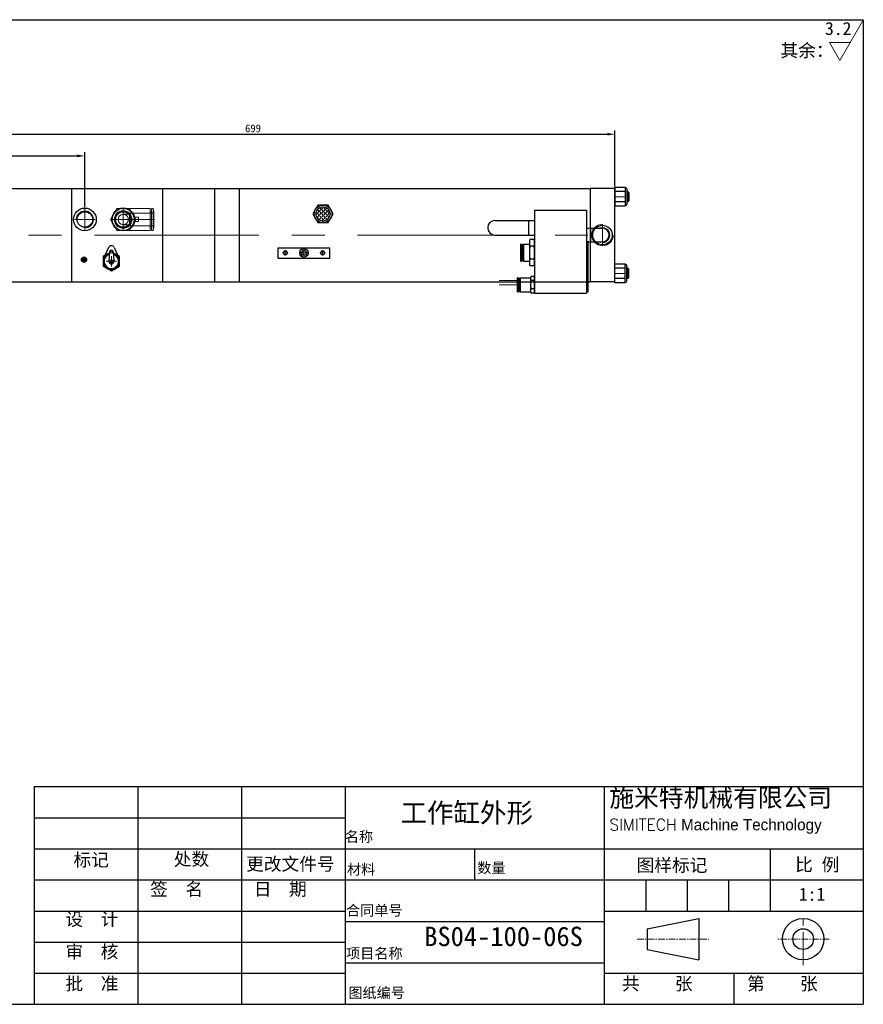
# Model space of a CAD drawing. Header units: millimetres. Extents: x 2766 to 5822, y 7746 to 8707.
# Tile 4 of 4: x 5008 to 5822, y 7757 to 8707. Entities that reach past the tile are written whole.
import ezdxf

# ---------------------------------------------------------------- set-up
doc = ezdxf.new("R2010")
doc.units = ezdxf.units.MM
doc.header["$MEASUREMENT"] = 0
doc.linetypes.add('CENTER', pattern=[50.8, 31.75, -6.35, 6.35, -6.35])
doc.layers.get('Defpoints').update_dxf_attribs({"lineweight": 25})
for name, color, linetype, lineweight in [('图层1', 7, 'Continuous', 25), ('图层2', 3, 'CENTER', 13), ('图层3', 2, 'Continuous', 13), ('图层4', 1, 'Continuous', 30), ('图层7', 4, 'Continuous', 13)]:
    doc.layers.add(name, color=color, linetype=linetype, lineweight=lineweight)
doc.dimstyles.new('ISO-25', dxfattribs={"dimscale": 2, "dimtxt": 2.5, "dimasz": 2.5, "dimexe": 1.25, "dimexo": 0.625, "dimtad": 1, "dimtxsty": 'Standard', "dimcen": 2.5, "dimadec": 0, "dimazin": 0, "dimtfac": 1, "dimtmove": 0, "dimatfit": 3, "dimfxl": 1, "dimarcsym": 0})

# ---------------------------------------------------------------- blocks, each defined once
blk = doc.blocks.new('*D3472')
at = {"layer": 'Defpoints', "color": 0}
for p in [(5582.54, 8596.21), (4884.04, 8546.21), (5582.54, 8543.96)]:
    blk.add_point(p, dxfattribs=at)
at = {"layer": '图层3', "color": 0, "lineweight": -2}
for p, q in [((4884.04, 8548.08), (4884.04, 8599.96)), ((5582.54, 8545.83), (5582.54, 8599.96)), ((4891.54, 8596.21), (5575.04, 8596.21))]:
    blk.add_line(p, q, dxfattribs=at)
at = {"layer": '图层3', "color": 0}
for points in [[(4891.54, 8597.46), (4891.54, 8594.96), (4884.04, 8596.21)], [(5575.04, 8594.96), (5575.04, 8597.46), (5582.54, 8596.21)]]:
    blk.add_solid(points, dxfattribs=at)
at = {"layer": '图层3', "color": 0, "insert": (5233.29, 8601.84), "char_height": 7.5, "attachment_point": 5}
blk.add_mtext('699', dxfattribs=at)
blk = doc.blocks.new('*D3473')
at = {"layer": 'Defpoints', "color": 0}
for p in [(5071.04, 8575.3), (4898.54, 8526.43), (5071.04, 8523.96)]:
    blk.add_point(p, dxfattribs=at)
at = {"layer": '图层3', "color": 0, "lineweight": -2}
for p, q in [((4898.54, 8528.31), (4898.54, 8579.05)), ((5071.04, 8525.83), (5071.04, 8579.05)), ((4906.04, 8575.3), (5063.54, 8575.3))]:
    blk.add_line(p, q, dxfattribs=at)
at = {"layer": '图层3', "color": 0}
for points in [[(4906.04, 8576.55), (4906.04, 8574.05), (4898.54, 8575.3)], [(5063.54, 8574.05), (5063.54, 8576.55), (5071.04, 8575.3)]]:
    blk.add_solid(points, dxfattribs=at)
at = {"layer": '图层3', "color": 0, "insert": (4984.79, 8581.55), "char_height": 7.5, "attachment_point": 5}
blk.add_mtext('172,5', dxfattribs=at)

msp = doc.modelspace()

# ---------------------------------------------------------------- hatches: boundary and pattern name
at = {"layer": '图层7'}
h = msp.add_hatch(dxfattribs=at)
h.set_pattern_fill('ANGLE', color=256, scale=0.4, angle=45, style=0)
h.set_pattern_definition([(45, (5251.691, 9159.9075), (-1.975656, 1.975656), [2.032, -0.762]), (135, (5251.691, 9159.9075), (-1.975656, -1.975656), [2.032, -0.762])])
h.paths.add_polyline_path([(5293.948, 8519.397, 1), (5307.798, 8519.397, 1)])
h = msp.add_hatch(dxfattribs=at)
h.set_pattern_fill('ANSI37', color=256, scale=8, angle=270, style=0)
h.set_pattern_definition([(315, (4511.9577, 10227.8041), (0.7071068, 0.7071068), []), (45, (4511.9577, 10227.8041), (-0.7071068, 0.7071068), [])])
h.paths.add_polyline_path([(5070.259, 8472.694, 1), (5070.259, 8477.694, 1)])

# ---------------------------------------------------------------- linework, layer by layer
at = {"layer": '图层1'}
for p, q in [((4913.041, 8543.958), (5058.041, 8543.958)), ((5058.041, 8543.958), (5196.041, 8543.958)), ((5058.041, 8543.958), (5058.041, 8453.958)), ((5146.041, 8543.958), (5146.041, 8453.958)), ((5196.041, 8543.958), (5220.041, 8543.958)), ((5196.041, 8543.958), (5196.041, 8453.958)), ((5220.041, 8543.958), (5220.041, 8453.958)), ((5220.041, 8543.958), (5558.541, 8543.958)), ((5558.541, 8543.958), (5558.541, 8453.958)), ((5582.541, 8543.958), (5558.541, 8543.958)), ((5582.541, 8544.958), (5582.541, 8526.958)), ((5592.541, 8544.958), (5582.541, 8544.958)), ((5582.541, 8453.958), (5582.541, 8543.958)), ((5592.541, 8540.958), (5582.541, 8540.958)), ((5592.541, 8544.958), (5592.541, 8526.958)), ((5592.541, 8544.958), (5592.541, 8544.958)), ((5593.041, 8544.458), (5593.041, 8544.458)), ((5594.041, 8543.458), (5594.041, 8528.458)), ((5595.041, 8540.958), (5594.041, 8540.958)), ((5595.041, 8540.958), (5595.041, 8530.958)), ((5595.041, 8540.958), (5596.041, 8539.958)), ((5596.041, 8539.958), (5594.041, 8539.958)), ((5596.041, 8531.958), (5594.041, 8531.958)), ((5596.041, 8531.958), (5595.041, 8530.958)), ((5596.041, 8539.958), (5596.041, 8531.958)), ((5295.965, 8527.897), (5291.058, 8519.397)), ((5305.78, 8527.897), (5295.965, 8527.897)), ((5310.688, 8519.397), (5305.78, 8527.897)), ((5505.041, 8522.958), (5505.041, 8442.958)), ((5505.041, 8522.958), (5555.041, 8522.958)), ((5555.041, 8522.958), (5555.041, 8442.958)), ((5592.541, 8530.958), (5582.541, 8530.958)), ((5592.541, 8526.958), (5582.541, 8526.958)), ((5592.541, 8526.958), (5592.541, 8526.958)), ((5593.041, 8527.458), (5593.041, 8527.458)), ((5595.041, 8530.958), (5594.041, 8530.958)), ((5291.058, 8519.397), (5295.965, 8510.897)), ((5305.78, 8510.897), (5310.688, 8519.397)), ((5466.732, 8512.958), (5505.041, 8512.958)), ((5499.041, 8512.958), (5499.041, 8498.958)), ((5295.965, 8510.897), (5305.78, 8510.897)), ((5555.041, 8505.458), (5559.041, 8505.958)), ((5559.041, 8505.958), (5559.041, 8491.958)), ((5559.041, 8505.458), (5570.541, 8505.458)), ((5466.732, 8498.958), (5505.041, 8498.958)), ((5504.541, 8494.66), (5500.541, 8494.66)), ((5093.896, 8486.836), (5089.35, 8476.919)), ((5099.35, 8486.836), (5103.895, 8476.919)), ((5257.426, 8476.753), (5257.426, 8486.753)), ((5257.426, 8486.753), (5307.426, 8486.753)), ((5307.426, 8476.753), (5307.426, 8486.753)), ((5491.841, 8490.108), (5491.541, 8489.808)), ((5491.541, 8489.808), (5491.541, 8474.108)), ((5491.841, 8490.108), (5491.841, 8473.808)), ((5491.841, 8490.108), (5492.741, 8490.108)), ((5492.741, 8490.108), (5492.741, 8473.808)), ((5492.741, 8490.108), (5493.041, 8489.808)), ((5493.041, 8489.808), (5493.041, 8474.108)), ((5493.041, 8488.958), (5494.041, 8488.958)), ((5494.341, 8490.108), (5494.041, 8489.808)), ((5494.041, 8489.808), (5494.041, 8474.108)), ((5494.341, 8490.108), (5494.341, 8473.808)), ((5494.341, 8490.108), (5500.041, 8490.108)), ((5500.041, 8491.485), (5500.041, 8472.432)), ((5504.541, 8488.309), (5500.541, 8488.309)), ((5505.041, 8491.485), (5505.041, 8472.432)), ((5555.041, 8492.458), (5559.041, 8491.958)), ((5556.541, 8443.958), (5556.541, 8492.271)), ((5559.041, 8492.458), (5570.541, 8492.458)), ((5090.413, 8479.239), (5088.623, 8478.205)), ((5088.623, 8478.205), (5088.623, 8468.967)), ((5094.828, 8482.726), (5094.13, 8473.78)), ((5098.417, 8482.726), (5099.115, 8473.78)), ((5104.623, 8478.205), (5102.832, 8479.239)), ((5104.623, 8468.967), (5104.623, 8478.205)), ((5257.426, 8476.753), (5307.426, 8476.753)), ((5491.841, 8473.808), (5491.541, 8474.108)), ((5493.041, 8474.108), (5492.741, 8473.808)), ((5493.041, 8474.958), (5494.041, 8474.958)), ((5494.041, 8474.108), (5494.341, 8473.808)), ((5504.541, 8475.607), (5500.541, 8475.607)), ((5088.623, 8468.967), (5096.623, 8464.348)), ((5096.623, 8464.348), (5104.623, 8468.967)), ((5491.841, 8473.808), (5492.741, 8473.808)), ((5494.341, 8473.808), (5500.041, 8473.808)), ((5504.541, 8469.257), (5500.541, 8469.257)), ((5592.541, 8470.958), (5582.541, 8470.958)), ((5582.541, 8452.958), (5582.541, 8470.958)), ((5592.541, 8466.958), (5582.541, 8466.958)), ((5592.541, 8452.958), (5592.541, 8470.958)), ((5592.541, 8470.958), (5592.541, 8470.958)), ((5593.041, 8470.458), (5593.041, 8470.458)), ((5594.041, 8454.458), (5594.041, 8469.458)), ((5595.041, 8466.958), (5594.041, 8466.958)), ((5596.041, 8465.958), (5594.041, 8465.958)), ((5596.041, 8465.958), (5595.041, 8466.958)), ((5595.041, 8456.958), (5595.041, 8466.958)), ((5596.041, 8457.958), (5596.041, 8465.958)), ((5488.704, 8457.758), (5488.304, 8457.358)), ((5488.304, 8457.358), (5488.304, 8444.558)), ((5488.704, 8457.758), (5488.704, 8444.158)), ((5488.704, 8457.758), (5489.404, 8457.758)), ((5489.404, 8457.758), (5489.404, 8444.158)), ((5489.404, 8457.758), (5489.804, 8457.358)), ((5489.804, 8457.358), (5489.804, 8444.558)), ((5489.804, 8456.458), (5490.804, 8456.458)), ((5491.204, 8457.758), (5490.804, 8457.358)), ((5490.804, 8457.358), (5490.804, 8444.558)), ((5491.204, 8457.758), (5491.204, 8444.158)), ((5491.204, 8457.758), (5501.104, 8457.758)), ((5501.041, 8457.04), (5501.041, 8444.877)), ((5504.541, 8459.041), (5501.541, 8459.041)), ((5592.541, 8456.958), (5582.541, 8456.958)), ((5596.041, 8457.958), (5594.041, 8457.958)), ((5595.041, 8456.958), (5594.041, 8456.958)), ((5595.041, 8456.958), (5596.041, 8457.958)), ((4913.041, 8453.958), (5058.041, 8453.958)), ((5058.041, 8453.958), (5196.041, 8453.958)), ((5196.041, 8453.958), (5220.041, 8453.958)), ((5220.041, 8453.958), (5558.541, 8453.958)), ((5504.541, 8455), (5501.541, 8455)), ((5504.541, 8446.917), (5501.541, 8446.917)), ((5582.541, 8453.958), (5558.541, 8453.958)), ((5592.541, 8452.958), (5582.541, 8452.958)), ((5592.541, 8452.958), (5592.541, 8452.958)), ((5593.041, 8453.458), (5593.041, 8453.458)), ((5488.704, 8444.158), (5488.304, 8444.558)), ((5488.704, 8444.158), (5489.404, 8444.158)), ((5489.804, 8444.558), (5489.404, 8444.158)), ((5489.804, 8445.458), (5490.804, 8445.458)), ((5491.204, 8444.158), (5490.804, 8444.558)), ((5491.204, 8444.158), (5501.104, 8444.158)), ((5504.541, 8442.875), (5501.541, 8442.875)), ((5505.041, 8442.958), (5555.041, 8442.958)), ((5122.172, 7966.728), (5122.172, 7756.728)), ((5222.172, 7966.728), (5222.172, 7756.728)), ((5322.172, 7966.728), (5322.172, 7756.728)), ((5572.172, 7966.728), (5572.172, 7756.728)), ((5022.172, 7936.728), (5322.172, 7936.728)), ((5022.172, 7906.728), (5822.172, 7906.728)), ((5447.172, 7906.728), (5447.172, 7876.728)), ((5732.172, 7906.728), (5732.172, 7846.728)), ((5022.172, 7876.728), (5822.172, 7876.728)), ((5612.172, 7876.728), (5612.172, 7846.728)), ((5652.172, 7876.728), (5652.172, 7846.728)), ((5692.172, 7876.728), (5692.172, 7846.728)), ((5022.172, 7846.728), (5322.172, 7846.728)), ((5572.172, 7846.728), (5822.172, 7846.728)), ((5613.519, 7829.608), (5663.519, 7839.608)), ((5663.519, 7839.608), (5663.519, 7799.608)), ((5322.172, 7836.728), (5572.172, 7836.728)), ((5613.519, 7829.608), (5613.519, 7809.608)), ((5022.172, 7816.728), (5322.172, 7816.728)), ((5613.519, 7809.608), (5663.519, 7799.608)), ((5322.172, 7796.728), (5572.172, 7796.728)), ((5022.172, 7786.728), (5322.172, 7786.728)), ((5572.172, 7786.728), (5822.172, 7786.728)), ((5697.172, 7786.728), (5697.172, 7756.728))]:
    msp.add_line(p, q, dxfattribs=at)
msp.add_lwpolyline([(5286.426, 8484.063), (5282.426, 8486.372), (5278.426, 8484.063), (5278.426, 8479.444), (5282.426, 8477.135), (5286.426, 8479.444)], close=True, dxfattribs=at)
for centre, radius in [((5071.041, 8513.958), 11), ((5108.041, 8513.958), 11), ((5300.873, 8519.397), 8.5), ((5300.873, 8519.397), 6.925), ((5071.041, 8513.958), 7.5), ((5108.041, 8513.958), 7.5), ((5570.541, 8498.958), 9.4), ((5096.623, 8482.586), 1), ((5264.426, 8481.753), 2), ((5282.426, 8481.753), 4), ((5282.426, 8481.753), 2.5), ((5300.426, 8481.753), 2), ((5070.259, 8475.194), 2.5), ((5096.623, 8473.586), 1.5), ((5764.149, 7819.608), 20), ((5764.149, 7819.608), 10)]:
    msp.add_circle(centre, radius, dxfattribs=at)
for centre, radius, start, end in [((5593.041, 8544.958), 0.5, 180, 270), ((5593.041, 8543.458), 1, 0, 90), ((5593.041, 8526.958), 0.5, 90, 180), ((5593.041, 8528.458), 1, 270, 0), ((5466.732, 8505.958), 7, 90, 270), ((5570.541, 8498.958), 7, 248.213211, 111.786789), ((5570.541, 8498.958), 6.5, 270, 90), ((5510.374, 8491.485), 10.333, 162.103449, 197.896551), ((5494.708, 8491.485), 10.333, 342.103449, 17.896551), ((5096.623, 8485.586), 3, 24.624318, 155.375682), ((5096.623, 8482.586), 1.8, 4.460844, 175.539156), ((5540.624, 8481.958), 40.583, 170.996825, 189.003175), ((5464.458, 8481.958), 40.583, 350.996825, 9.003175), ((5096.623, 8473.586), 8, 103.749113, 76.250887), ((5096.623, 8473.586), 7, 106.463989, 73.536011), ((5510.374, 8472.432), 10.333, 162.103449, 197.896551), ((5494.708, 8472.432), 10.333, 342.103449, 17.896551), ((5096.623, 8473.586), 2.5, 175.539156, 4.460844), ((5593.041, 8470.958), 0.5, 180, 270), ((5593.041, 8469.458), 1, 0, 90), ((5505.374, 8457.02), 4.333, 152.201937, 207.798063), ((5500.708, 8457.02), 4.333, 332.201937, 27.798063), ((5517.624, 8450.958), 16.583, 165.894646, 194.105354), ((5505.374, 8444.896), 4.333, 152.201937, 207.798063), ((5488.458, 8450.958), 16.583, 345.894646, 14.105354), ((5500.708, 8444.896), 4.333, 332.201937, 27.798063), ((5593.041, 8452.958), 0.5, 90, 180), ((5593.041, 8454.458), 1, 270, 0)]:
    msp.add_arc(centre, radius, start, end, dxfattribs=at)
at = {"layer": '图层2', "ltscale": 0.3}
for p, q in [((5582.541, 8535.958), (5596.041, 8535.958)), ((5582.541, 8461.958), (5596.041, 8461.958))]:
    msp.add_line(p, q, dxfattribs=at)
at = {"layer": '图层2'}
for p, q in [((5071.041, 8523.958), (5071.041, 8503.958)), ((5108.041, 8523.958), (5108.041, 8503.958)), ((5061.041, 8513.958), (5081.041, 8513.958)), ((5098.041, 8513.958), (5118.041, 8513.958)), ((5570.541, 8488.558), (5570.541, 8509.358)), ((5570.541, 8488.558), (5570.541, 8509.358)), ((5264.426, 8479.253), (5264.426, 8484.253)), ((5282.426, 8479.253), (5282.426, 8484.253)), ((5300.426, 8479.253), (5300.426, 8484.253)), ((5096.623, 8478.586), (5096.623, 8468.586)), ((5261.926, 8481.753), (5266.926, 8481.753)), ((5279.926, 8481.753), (5284.926, 8481.753)), ((5297.926, 8481.753), (5302.926, 8481.753)), ((5091.623, 8473.586), (5101.623, 8473.586)), ((5764.149, 7794.608), (5764.149, 7844.608))]:
    msp.add_line(p, q, dxfattribs=at)
at = {"layer": '图层2', "ltscale": 5}
msp.add_line((4826.279, 8498.958), (5582.541, 8498.958), dxfattribs=at)
at = {"layer": '图层2', "ltscale": 0.2}
for p, q in [((5603.893, 7819.608), (5673.037, 7819.608)), ((5789.149, 7819.608), (5739.149, 7819.608))]:
    msp.add_line(p, q, dxfattribs=at)
at = {"layer": '图层3'}
for p, q in [((5799.574, 8667.342), (5821.524, 8705.361)), ((5789.47, 8684.842), (5809.677, 8684.842)), ((5799.574, 8667.342), (5789.47, 8684.842))]:
    msp.add_line(p, q, dxfattribs=at)
at = {"layer": '图层4'}
for p, q in [((4422.172, 8706.728), (5822.172, 8706.728)), ((5822.172, 8706.728), (5822.172, 7756.728)), ((5022.172, 7966.728), (5822.172, 7966.728)), ((5022.172, 7966.728), (5022.172, 7756.728)), ((4422.172, 7756.728), (5822.172, 7756.728)), ((4872.172, 7756.728), (5822.172, 7756.728))]:
    msp.add_line(p, q, dxfattribs=at)
at = {"layer": '图层7'}
for p, q in [((5101.979, 8524.458), (5095.917, 8513.958)), ((5134.041, 8524.458), (5101.979, 8524.458)), ((5108.041, 8502.901), (5108.041, 8525.015)), ((5108.041, 8503.458), (5108.041, 8524.458)), ((5120.165, 8513.958), (5114.103, 8524.458)), ((5134.041, 8503.458), (5134.041, 8524.458)), ((5135.353, 8503.458), (5135.353, 8524.458)), ((5136.986, 8524.458), (5135.353, 8524.458)), ((5136.986, 8503.458), (5136.986, 8524.458)), ((5137.541, 8521.308), (5136.986, 8524.458)), ((5095.917, 8513.958), (5101.979, 8503.458)), ((5096.984, 8513.958), (5138.098, 8513.958)), ((5114.041, 8518.958), (5108.041, 8518.958)), ((5114.041, 8507.958), (5114.041, 8519.958)), ((5137.541, 8519.958), (5114.041, 8519.958)), ((5114.103, 8503.458), (5120.165, 8513.958)), ((5122.741, 8516.058), (5118.329, 8516.058)), ((5118.541, 8511.858), (5118.541, 8516.058)), ((5122.741, 8511.858), (5122.741, 8516.058)), ((5135.353, 8521.308), (5134.041, 8521.308)), ((5137.541, 8506.608), (5137.541, 8521.308)), ((5101.979, 8503.458), (5134.041, 8503.458)), ((5108.041, 8508.958), (5114.041, 8508.958)), ((5114.041, 8507.958), (5137.541, 8507.958)), ((5118.329, 8511.858), (5122.741, 8511.858)), ((5134.041, 8506.608), (5135.353, 8506.608)), ((5135.353, 8503.458), (5136.986, 8503.458)), ((5136.986, 8503.458), (5137.541, 8506.608)), ((5555.103, 8504.962), (5559.041, 8505.454)), ((5555.041, 8492.962), (5559.041, 8492.462)), ((5488.304, 8454.958), (5470.763, 8454.958)), ((5488.304, 8450.958), (5470.763, 8450.958))]:
    msp.add_line(p, q, dxfattribs=at)
for points in [[(5108.041, 8524.458), (5108.44, 8524.451), (5109.237, 8524.39), (5110.026, 8524.269), (5110.417, 8524.186), (5110.804, 8524.088), (5111.566, 8523.849), (5112.308, 8523.552), (5113.024, 8523.2), (5113.712, 8522.795), (5114.368, 8522.338), (5114.682, 8522.092), (5114.986, 8521.833), (5115.329, 8521.517), (5115.424, 8521.424), (5115.518, 8521.33), (5115.565, 8521.282), (5115.611, 8521.235), (5115.703, 8521.138), (5115.793, 8521.04), (5115.882, 8520.941), (5115.97, 8520.841), (5116.057, 8520.74), (5116.1, 8520.689), (5116.142, 8520.638), (5116.226, 8520.535), (5116.309, 8520.431), (5116.39, 8520.325), (5116.47, 8520.219), (5116.549, 8520.111), (5116.588, 8520.057), (5116.626, 8520.003), (5116.702, 8519.894), (5116.777, 8519.783), (5116.85, 8519.672), (5116.922, 8519.56), (5116.992, 8519.447), (5117.027, 8519.39), (5117.061, 8519.333), (5117.128, 8519.218), (5117.194, 8519.103), (5117.259, 8518.986), (5117.322, 8518.869), (5117.383, 8518.751), (5117.414, 8518.691), (5117.443, 8518.632), (5117.502, 8518.512), (5117.559, 8518.392), (5117.587, 8518.332), (5117.614, 8518.271), (5117.668, 8518.149), (5117.721, 8518.027), (5117.746, 8517.965), (5117.772, 8517.904), (5117.821, 8517.78), (5117.868, 8517.656), (5117.915, 8517.531), (5117.959, 8517.405), (5118.002, 8517.279), (5118.023, 8517.216), (5118.043, 8517.153), (5118.083, 8517.026), (5118.121, 8516.898), (5118.158, 8516.77), (5118.192, 8516.642), (5118.226, 8516.513), (5118.242, 8516.448), (5118.257, 8516.383), (5118.287, 8516.254), (5118.315, 8516.123), (5118.329, 8516.058)], [(5108.041, 8518.958), (5108.114, 8518.958), (5108.259, 8518.954), (5108.404, 8518.945), (5108.477, 8518.939), (5108.549, 8518.932), (5108.694, 8518.916), (5108.838, 8518.894), (5108.981, 8518.869), (5109.123, 8518.84), (5109.265, 8518.806), (5109.335, 8518.788), (5109.405, 8518.769), (5109.545, 8518.727), (5109.683, 8518.681), (5109.819, 8518.631), (5109.954, 8518.578), (5110.088, 8518.52), (5110.154, 8518.49), (5110.22, 8518.459), (5110.35, 8518.393), (5110.478, 8518.324), (5110.541, 8518.288), (5110.604, 8518.252), (5110.727, 8518.175), (5110.849, 8518.095), (5110.909, 8518.054), (5110.968, 8518.012), (5111.085, 8517.925), (5111.199, 8517.835), (5111.31, 8517.741), (5111.419, 8517.645), (5111.525, 8517.545), (5111.577, 8517.494), (5111.628, 8517.442), (5111.727, 8517.336), (5111.824, 8517.228), (5111.918, 8517.116), (5112.008, 8517.002), (5112.095, 8516.885), (5112.137, 8516.826), (5112.178, 8516.766), (5112.258, 8516.645), (5112.334, 8516.521), (5112.407, 8516.395), (5112.476, 8516.267), (5112.541, 8516.137), (5112.573, 8516.071), (5112.603, 8516.005), (5112.66, 8515.872), (5112.714, 8515.737), (5112.764, 8515.6), (5112.81, 8515.462), (5112.851, 8515.322), (5112.871, 8515.252), (5112.889, 8515.182), (5112.922, 8515.04), (5112.952, 8514.898), (5112.977, 8514.755), (5112.998, 8514.611), (5113.015, 8514.466), (5113.022, 8514.394), (5113.028, 8514.322), (5113.036, 8514.176), (5113.04, 8514.031), (5113.041, 8513.958), (5113.04, 8513.886), (5113.036, 8513.74), (5113.028, 8513.595), (5113.022, 8513.523), (5113.015, 8513.45), (5112.998, 8513.306), (5112.977, 8513.162), (5112.952, 8513.019), (5112.922, 8512.876), (5112.889, 8512.735), (5112.871, 8512.664), (5112.851, 8512.594), (5112.81, 8512.455), (5112.764, 8512.317), (5112.714, 8512.18), (5112.66, 8512.045), (5112.603, 8511.911), (5112.573, 8511.845), (5112.541, 8511.78), (5112.476, 8511.65), (5112.407, 8511.522), (5112.334, 8511.396), (5112.258, 8511.272), (5112.178, 8511.15), (5112.137, 8511.09), (5112.095, 8511.031), (5112.008, 8510.914), (5111.918, 8510.8), (5111.824, 8510.689), (5111.727, 8510.58), (5111.628, 8510.475), (5111.577, 8510.423), (5111.525, 8510.372), (5111.419, 8510.272), (5111.31, 8510.175), (5111.199, 8510.082), (5111.085, 8509.992), (5110.968, 8509.905), (5110.909, 8509.863), (5110.849, 8509.821), (5110.727, 8509.741), (5110.604, 8509.665), (5110.541, 8509.628), (5110.478, 8509.592), (5110.35, 8509.523), (5110.22, 8509.458), (5110.154, 8509.427), (5110.088, 8509.396), (5109.954, 8509.339), (5109.819, 8509.285), (5109.683, 8509.235), (5109.545, 8509.19), (5109.405, 8509.148), (5109.335, 8509.129), (5109.265, 8509.11), (5109.123, 8509.077), (5108.981, 8509.047), (5108.838, 8509.022), (5108.694, 8509.001), (5108.549, 8508.984), (5108.477, 8508.977), (5108.404, 8508.971), (5108.259, 8508.963), (5108.114, 8508.959), (5108.041, 8508.958)], [(5118.329, 8511.858), (5118.315, 8511.793), (5118.287, 8511.663), (5118.257, 8511.533), (5118.242, 8511.469), (5118.226, 8511.404), (5118.192, 8511.275), (5118.158, 8511.146), (5118.121, 8511.018), (5118.083, 8510.891), (5118.043, 8510.764), (5118.023, 8510.7), (5118.002, 8510.637), (5117.959, 8510.511), (5117.915, 8510.386), (5117.868, 8510.261), (5117.821, 8510.136), (5117.772, 8510.013), (5117.746, 8509.951), (5117.721, 8509.89), (5117.668, 8509.767), (5117.614, 8509.646), (5117.587, 8509.585), (5117.559, 8509.525), (5117.502, 8509.404), (5117.443, 8509.285), (5117.414, 8509.225), (5117.383, 8509.166), (5117.322, 8509.048), (5117.259, 8508.93), (5117.194, 8508.814), (5117.128, 8508.698), (5117.061, 8508.583), (5117.027, 8508.526), (5116.992, 8508.47), (5116.922, 8508.356), (5116.85, 8508.244), (5116.777, 8508.133), (5116.702, 8508.023), (5116.626, 8507.913), (5116.588, 8507.859), (5116.549, 8507.805), (5116.47, 8507.698), (5116.39, 8507.591), (5116.309, 8507.486), (5116.226, 8507.382), (5116.142, 8507.278), (5116.1, 8507.227), (5116.057, 8507.176), (5115.97, 8507.075), (5115.882, 8506.975), (5115.793, 8506.876), (5115.703, 8506.779), (5115.611, 8506.682), (5115.565, 8506.634), (5115.518, 8506.587), (5115.424, 8506.492), (5115.329, 8506.399), (5114.986, 8506.083), (5114.682, 8505.825), (5114.368, 8505.578), (5113.712, 8505.122), (5113.024, 8504.716), (5112.308, 8504.364), (5111.566, 8504.068), (5110.804, 8503.828), (5110.417, 8503.731), (5110.026, 8503.648), (5109.237, 8503.527), (5108.44, 8503.466), (5108.041, 8503.458)]]:
    msp.add_lwpolyline(points, dxfattribs=at)
for radius in [8.506, 8.159, 7.275]:
    msp.add_circle((5108.041, 8513.958), radius, dxfattribs=at)
for centre, radius, start, end in [((5071.041, 8513.958), 8.302, 270, 180), ((5108.041, 8513.958), 10.5, 90, 270), ((5108.041, 8513.958), 8.302, 270, 180), ((5108.041, 8513.958), 7.475, 75, 15), ((5108.041, 8513.958), 5, 90, 270), ((5108.041, 8513.958), 10.5, 348.463041, 11.536959), ((5570.541, 8498.958), 10.4, 90, 0), ((5282.426, 8481.753), 2.1, 0, 270)]:
    msp.add_arc(centre, radius, start, end, dxfattribs=at)

# ---------------------------------------------------------------- texts
at = {"layer": '图层3'}
msp.add_text('3.2', height=12.5, dxfattribs=at).set_placement((5785.191, 8691.985))
at = {"layer": '图层3', "attachment_point": 1}
for s, insert, char_height, width in [('{\\f宋体|b0|i0|c134|p54;其余：}', (5742.263, 8683.304), 12.5, 1.243449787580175e-13), ('{\\fSimSun|b0|i0|c134|p54;气动元件安装空间}', (4944.925, 8248.009), 9, 28.3977), ('{\\fLiSu|b0|i0|c134|p49;施米特机械有限公司\\P\\Ftxt.shx|c0;\\H0.6286x;SIMITECH\\fLiSu|b0|i0|c134|p49; Machine Technology}', (5577.139, 7964.747), 17.5, 259.9168), ('{\\f宋体|b0|i0|c134|p54;BS04-100-06S}', (5398.527, 7831.608), 18.75, 136.63704)]:
    msp.add_mtext(s, dxfattribs=dict(at, insert=insert, char_height=char_height, width=width))
for s, insert, char_height in [('{\\f隶书|b0|i0|c134|p49;\\C2;工作缸外形}', (5375.573, 7950.889), 18.75), ('{\\f宋体|b0|i0|c134|p54;名称}', (5321.902, 7923.43), 10), ('{\\f宋体|b0|i0|c134|p54;标记}', (5060.15, 7902.392), 12.5), ('{\\f宋体|b0|i0|c134|p54;处数}', (5156.905, 7903.037), 12.5), ('{\\f宋体|b0|i0|c134|p54;更改文件号}', (5226.752, 7898.367), 12.5), ('{\\fSimSun|b0|i0|c134|p54;数量}', (5449.717, 7893.377), 10), ('{\\f宋体|b0|i0|c134|p54;图样标记}', (5603.471, 7897.178), 12.5), ('{\\f宋体|b0|i0|c134|p54;比 例}', (5756.444, 7897.752), 12.5), ('{\\f宋体|b0|i0|c134|p54;材料}', (5324.013, 7891.971), 10), ('{\\f宋体|b0|i0|c134|p54;签  名}', (5134.079, 7874.04), 12.5), ('{\\f宋体|b0|i0|c134|p54;日  期}', (5234.079, 7874.179), 12.5), ('{\\f宋体|b0|i0|c134|p54;1:1}', (5759.946, 7869.148), 12.5), ('{\\fSimSun|b0|i0|c134|p54;合同单号}', (5323.102, 7852.354), 10), ('{\\f宋体|b0|i0|c134|p54;设  计}', (5052.326, 7845.091), 12.5), ('{\\f宋体|b0|i0|c134|p54;审  核}', (5052.326, 7813.77), 12.5), ('{\\fSimSun|b0|i0|c134|p54;项目名称}', (5323.102, 7810.967), 10), ('{\\fSimSun|b0|i0|c134|p54;批  准}', (5052.326, 7782.914), 12.5), ('{\\f宋体|b0|i0|c134|p54;共    张}', (5589.299, 7782.922), 12.5), ('{\\f宋体|b0|i0|c134|p54;第    张}', (5709.99, 7782.922), 12.5), ('{\\fSimSun|b0|i0|c134|p54;图纸编号}', (5325.31, 7772.804), 10)]:
    msp.add_mtext(s, dxfattribs=dict(at, insert=insert, char_height=char_height))

# ---------------------------------------------------------------- dimensions: what is measured, and where the dimension line sits
at = {"layer": '图层3'}
for base, p1, p2, override, picture, middle in [((5582.540999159, 8596.21126007), (4884.040999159, 8546.208279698), (5582.540999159, 8543.958279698), {"dimscale": 3, "dimdec": 0}, '*D3472', (5233.290999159, 8601.83626007)), ((5071.041, 8575.299), (4898.541, 8526.434), (5071.041, 8523.958), {"dimscale": 3}, '*D3473', (4984.791, 8581.549))]:
    dim = msp.add_linear_dim(base=base, p1=p1, p2=p2, dimstyle='ISO-25', override=override, dxfattribs=at)
    dim.commit()
    dim.dimension.update_dxf_attribs({"geometry": picture, "text_midpoint": middle})

doc.saveas('drawing.dxf')
